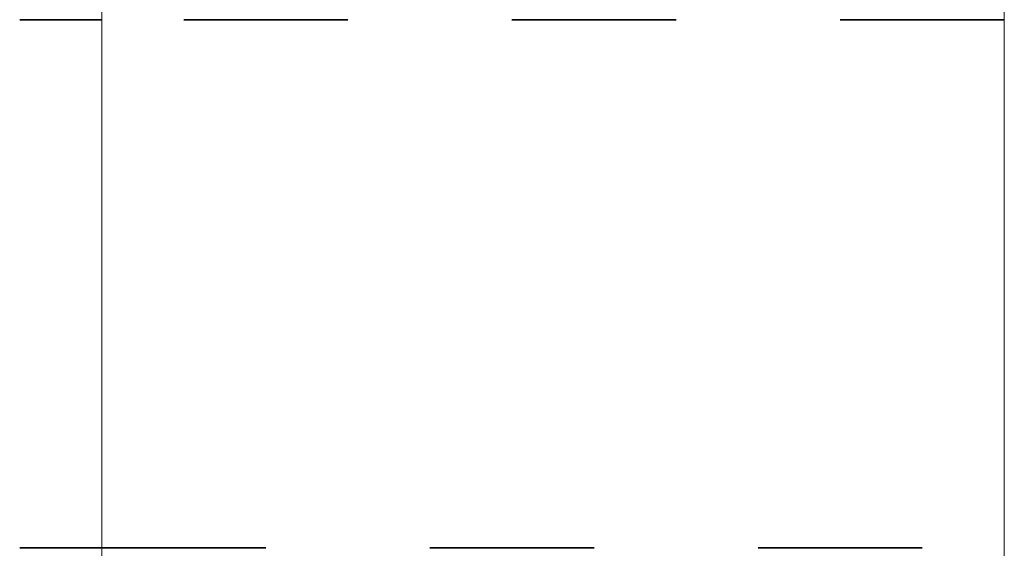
# Model space of a CAD drawing. Header units: metres. Extents: x -16.9 to 14.1, y -9.7 to 11.
# Tile 216 of 256: x -8.228 to -7.628, y 0.169 to 0.492. Entities that reach past the tile are written whole.
import ezdxf

# ---------------------------------------------------------------- set-up
doc = ezdxf.new("R2010")
doc.units = ezdxf.units.M
doc.linetypes.add('Tiret', pattern=[0.00635, 0.003175, -0.003175])
doc.layers.add('S-BEAM', color=12, linetype='Continuous', lineweight=18)
doc.layers.add('S-BEAM-HDLN', color=1, linetype='Tiret', lineweight=18)

msp = doc.modelspace()

# ---------------------------------------------------------------- linework, layer by layer
at = {"layer": 'S-BEAM'}
for p, q in [((-8.17817, 1.21393), (-8.17817, -0.19398)), ((-7.62817, 1.21393), (-7.62817, -0.19398))]:
    msp.add_line(p, q, dxfattribs=at)
at = {"layer": 'S-BEAM', "color": 1, "linetype": 'Tiret', "lineweight": 35}
for p, q in [((-7.62817, 0.49153), (-8.17817, 0.49153)), ((-8.17817, 0.16985), (-7.62817, 0.16985))]:
    msp.add_line(p, q, dxfattribs=at)
at = {"layer": 'S-BEAM-HDLN', "lineweight": 35}
for p, q in [((-8.17822, 0.49153), (-8.22812, 0.49153)), ((-8.22812, 0.16985), (-8.17822, 0.16985))]:
    msp.add_line(p, q, dxfattribs=at)

doc.saveas('drawing.dxf')
